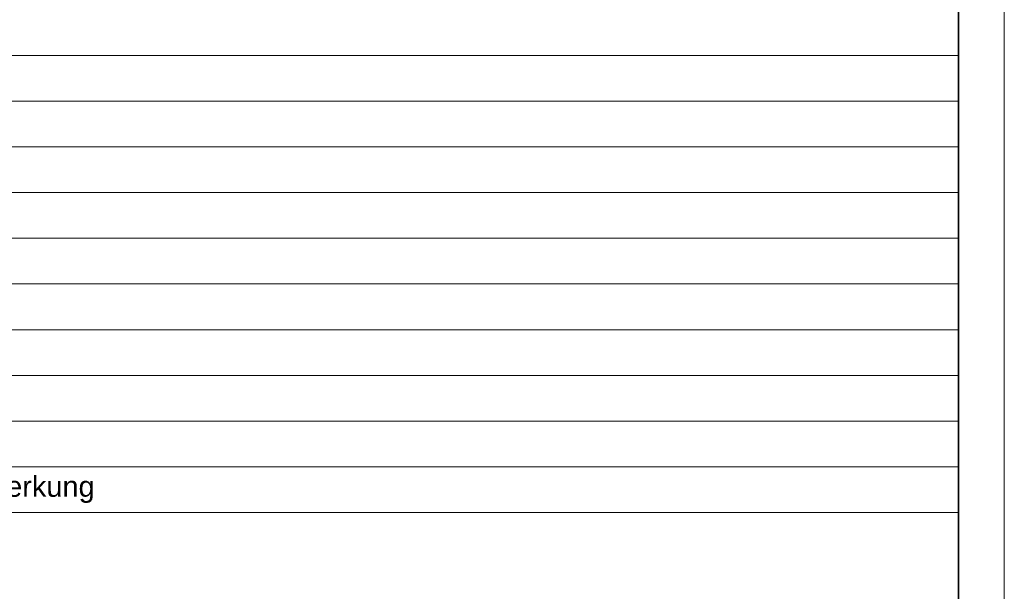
# Model space of a CAD drawing. Extents: x -620 to 3480, y 62 to 1107.
# Tile 47 of 244: x 193 to 300, y 361 to 423. Entities that reach past the tile are written whole.
import ezdxf

# ---------------------------------------------------------------- set-up
doc = ezdxf.new("R2010")
doc.units = 0
for name, color, linetype, lineweight in [('iwb_Plankopf Linie', 7, 'Continuous', 13), ('iwb_Plankopf Rahmen', 7, 'Continuous', 35), ('iwb_Plankopf Text', 7, 'Continuous', 18)]:
    doc.layers.add(name, color=color, linetype=linetype, lineweight=lineweight)
doc.styles.add('Plankopf', font='arial.ttf')
doc.styles.get("Standard").update_dxf_attribs({"font": 'ARIALN.TTF'})

msp = doc.modelspace()

# ---------------------------------------------------------------- linework, layer by layer
at = {"layer": 'iwb_Plankopf Linie', "ltscale": 0.13}
for p, q in [((295.35, 449.32), (295.35, 369.32)), ((295.35, 419.32), (115.35, 419.32)), ((295.35, 414.32), (115.35, 414.32)), ((295.35, 409.32), (115.35, 409.32)), ((295.35, 404.32), (115.35, 404.32)), ((295.35, 399.32), (115.35, 399.32)), ((295.35, 394.32), (115.35, 394.32)), ((295.35, 389.32), (115.35, 389.32)), ((295.35, 384.32), (115.35, 384.32)), ((295.35, 379.32), (115.35, 379.32)), ((295.35, 374.32), (115.35, 374.32)), ((295.35, 369.32), (115.35, 369.32))]:
    msp.add_line(p, q, dxfattribs=at)
at = {"layer": 'iwb_Plankopf Rahmen', "color": 8, "lineweight": 13, "ltscale": 0.13, "true_color": 0x808080}
msp.add_lwpolyline([(300.35, 62.43), (-619.65, 62.43), (-619.65, 1107.43), (300.35, 1107.43), (300.35, 62.43)], close=True, dxfattribs=at)
at = {"layer": 'iwb_Plankopf Rahmen', "ltscale": 0.35}
msp.add_lwpolyline([(-599.65, 67.43), (-599.65, 1102.43), (295.35, 1102.43), (295.35, 67.43), (-599.65, 67.43)], close=True, dxfattribs=at)

# ---------------------------------------------------------------- texts
at = {"layer": 'iwb_Plankopf Text', "ltscale": 0.18, "insert": (296.89, 74.51), "char_height": 1.4, "attachment_point": 1, "rotation": 90, "line_spacing_factor": 1.002}
msp.add_mtext('{\\fArial Narrow;\\\\srvnovamd01\\Nova_MD\\TGA\\60202 Pro Potsdam\\04 NB GES Krampnitz\\09 NOVA\\60202-04_AP_NB GES Krampnitz\\TGA\\Elektro\\Leerrohrplanung\\E_Leerrohr_1OG.n4m007KRA_ELT_5_LR_01_001_P_A}', dxfattribs=at)
at = {"layer": 'iwb_Plankopf Text', "ltscale": 0.18, "insert": (168.35, 371.82), "char_height": 2.2655, "width": 126, "attachment_point": 4, "line_spacing_factor": 0.970891, "style": 'Plankopf'}
msp.add_mtext('Änderung / Bemerkung', dxfattribs=at)

doc.saveas('drawing.dxf')
